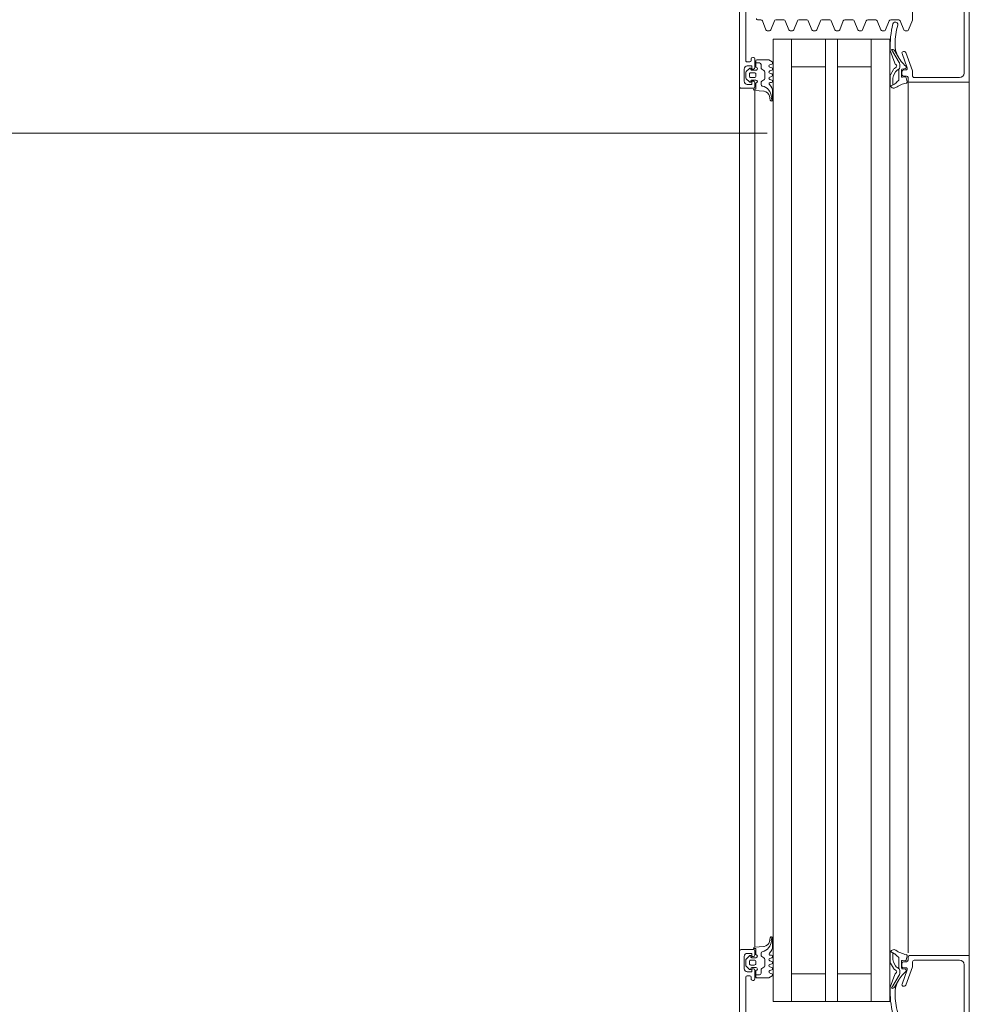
# Model space of a CAD drawing. Header units: centimetres. Extents: x -1737 to 22393, y -8842 to 3838.
# Tile 136 of 174: x 505 to 536, y 2897 to 2929. Entities that reach past the tile are written whole.
import ezdxf

# ---------------------------------------------------------------- set-up
doc = ezdxf.new("R2010")
doc.units = ezdxf.units.CM
for name, color, linetype, lineweight in [('A-DETL-GENF', 92, 'Continuous', 9), ('A-DOOR', 31, 'Continuous', 13), ('A-WALL-IDEN', 211, 'Continuous', 13)]:
    doc.layers.add(name, color=color, linetype=linetype, lineweight=lineweight)

# ---------------------------------------------------------------- blocks, each defined once
blk = doc.blocks.new('Schueco_FWS_ADS-75-SimplySmart_inw_Family-02 - FWS SI insert unit 90-2508000-3_piętro I __3_90 m_ - stan projektowany')
at = {"layer": 'A-DETL-GENF'}
for p, q in [((-76.25, 6.6), (76.25, 6.6)), ((34.9, 4.6), (59.763, 4.6)), ((55.25, 4), (34.9, 4)), ((55.25, 3.4), (34.9, 3.4)), ((55.25, 2.3), (34.9, 2.3)), ((55.25, 1.9), (34.9, 1.9)), ((55.25, 0.8), (34.9, 0.8)), ((55.25, 0.2), (34.9, 0.2)), ((55.25, -0.4), (34.9, -0.4)), ((75.35, -0.9), (-75.35, -0.9))]:
    blk.add_line(p, q, dxfattribs=at)
at = {"layer": 'A-DOOR'}
for p, q in [((31.05, 6.43), (28.74, 6.43)), ((31.35, 6.6), (36.7, 6.6)), ((60, 6.6), (54.5, 6.6)), ((60.15, 6.43), (62.46, 6.43)), ((31.2, 4.8), (31.2, 6.28)), ((60, 4.8), (60, 6.28)), ((28.43, 4.75), (29.31, 4.75)), ((29.329, 4.746), (29.639, 4.618)), ((29.67, 4.502), (29.67, 4.578)), ((30.383, 4.529), (30.982, 4.747)), ((30.883, 4.573), (30.417, 4.403)), ((30.851, 4.54), (30.878, 4.54)), ((30.908, 4.514), (30.921, 4.411)), ((30.95, 4.45), (30.95, 4.526)), ((30.999, 4.75), (31.15, 4.75)), ((31.15, 4.55), (31.15, 4.45)), ((31.191, 4.419), (31.18, 4.509)), ((31.3, 4.6), (31.2, 4.6)), ((31.204, 4.542), (31.343, 4.569)), ((31.3, 4.6), (36.7, 4.6)), ((59.996, 4.542), (59.857, 4.569)), ((59.9, 4.6), (60, 4.6)), ((60.009, 4.419), (60.02, 4.509)), ((60.201, 4.75), (60.05, 4.75)), ((60.05, 4.55), (60.05, 4.45)), ((60.817, 4.529), (60.218, 4.747)), ((60.25, 4.45), (60.25, 4.526)), ((60.292, 4.514), (60.279, 4.411)), ((60.317, 4.573), (60.783, 4.403)), ((60.349, 4.54), (60.322, 4.54)), ((29.32, 4.297), (29.32, 4.033)), ((29.639, 4.462), (29.351, 4.343)), ((30.712, 4.315), (30.283, 4.063)), ((30.314, 4.153), (30.553, 4.297)), ((30.35, 4.45), (30.35, 4.482)), ((30.86, 4.329), (30.762, 4.329)), ((30.9, 4.155), (30.86, 4.21)), ((30.95, 4.385), (31.161, 4.385)), ((31.1, 4.4), (31, 4.4)), ((31.134, 4.129), (31.016, 4.193)), ((60.249, 4.385), (60.039, 4.385)), ((60.066, 4.129), (60.184, 4.193)), ((60.1, 4.4), (60.2, 4.4)), ((60.3, 4.155), (60.34, 4.21)), ((60.34, 4.329), (60.437, 4.329)), ((60.488, 4.315), (60.917, 4.063)), ((60.886, 4.153), (60.647, 4.297)), ((60.85, 4.45), (60.85, 4.482)), ((29.351, 3.987), (29.639, 3.868)), ((30.73, 4.163), (30.316, 4.021)), ((31.106, 4.03), (30.939, 4.121)), ((31.428, 4.015), (31.163, 4.015)), ((31.44, 4.108), (31.216, 4.108)), ((31.41, 4.161), (31.484, 4.031)), ((59.79, 4.161), (59.716, 4.031)), ((59.76, 4.108), (59.984, 4.108)), ((59.772, 4.015), (60.037, 4.015)), ((60.094, 4.03), (60.261, 4.121)), ((60.47, 4.163), (60.884, 4.021)), ((29.32, 3.547), (29.32, 3.283)), ((29.639, 3.712), (29.351, 3.593)), ((29.67, 3.752), (29.67, 3.828)), ((29.351, 3.237), (29.639, 3.118)), ((36.7, 3.4), (29.95, 3.4)), ((54.5, 3.4), (61.35, 3.4)), ((59.896, 3.4), (54.5, 3.4)), ((29.639, 2.962), (29.351, 2.843)), ((29.67, 3.002), (29.67, 3.078)), ((29.32, 2.797), (29.32, 2.533)), ((29.351, 2.487), (29.639, 2.368)), ((29.67, 2.252), (29.67, 2.328)), ((29.32, 2.047), (29.32, 1.783)), ((29.639, 2.212), (29.351, 2.093)), ((29.351, 1.737), (29.639, 1.618)), ((29.32, 1.297), (29.32, 1.033)), ((29.639, 1.462), (29.351, 1.343)), ((29.67, 1.502), (29.67, 1.578)), ((29.351, 0.987), (29.639, 0.868)), ((29.639, 0.712), (29.351, 0.593)), ((29.67, 0.752), (29.67, 0.828)), ((36.7, 0.8), (29.95, 0.8)), ((54.5, 0.8), (61.35, 0.8)), ((29.32, 0.547), (29.32, 0.283)), ((29.351, 0.237), (29.639, 0.118)), ((29.67, 0.002), (29.67, 0.078)), ((30.759, 0.15), (30.781, 0.09)), ((30.859, 0.09), (30.881, 0.15)), ((30.959, 0.15), (30.981, 0.09)), ((31.059, 0.09), (31.081, 0.15)), ((31.159, 0.15), (31.181, 0.09)), ((31.259, 0.09), (31.281, 0.15)), ((31.36, 0.14), (31.36, 0.1)), ((31.659, 0.18), (31.926, 0.18)), ((31.934, 0.101), (31.808, 0.076)), ((31.924, 0.158), (31.951, 0.172)), ((59.276, 0.158), (59.249, 0.172)), ((59.266, 0.101), (59.392, 0.076)), ((59.541, 0.18), (59.274, 0.18)), ((59.84, 0.14), (59.84, 0.1)), ((59.941, 0.09), (59.919, 0.15)), ((60.041, 0.15), (60.019, 0.09)), ((60.141, 0.09), (60.119, 0.15)), ((60.241, 0.15), (60.219, 0.09)), ((60.341, 0.09), (60.319, 0.15)), ((60.441, 0.15), (60.419, 0.09)), ((29.32, -0.203), (29.32, -0.3)), ((29.639, -0.038), (29.351, -0.157)), ((30.722, -0.37), (30.722, -0.25)), ((30.772, -0.2), (30.883, -0.2)), ((30.926, -0.175), (30.967, -0.105)), ((31.01, -0.08), (31.234, -0.08)), ((31.277, -0.105), (31.318, -0.175)), ((31.361, -0.2), (31.426, -0.2)), ((31.647, -0.103), (31.62, -0.41)), ((59.553, -0.103), (59.58, -0.41)), ((59.839, -0.2), (59.774, -0.2)), ((59.923, -0.105), (59.882, -0.175)), ((60.19, -0.08), (59.966, -0.08)), ((60.273, -0.175), (60.233, -0.105)), ((60.428, -0.2), (60.317, -0.2)), ((60.478, -0.37), (60.478, -0.25)), ((30.54, -0.47), (30.54, -0.45)), ((30.59, -0.4), (30.87, -0.4)), ((30.64, -0.52), (30.59, -0.52)), ((30.86, -0.37), (30.65, -0.37)), ((30.69, -0.65), (30.69, -0.57)), ((31.003, -0.685), (30.899, -0.581)), ((30.92, -0.53), (30.93, -0.53)), ((30.96, -0.5), (30.96, -0.37)), ((31.04, -0.42), (31.04, -0.53)), ((31.15, -0.37), (31.09, -0.37)), ((31.09, -0.58), (31.15, -0.58)), ((31.2, -0.53), (31.2, -0.42)), ((31.341, -0.581), (31.237, -0.685)), ((31.28, -0.37), (31.28, -0.5)), ((31.31, -0.53), (31.32, -0.53)), ((31.37, -0.4), (31.5, -0.4)), ((31.55, -0.45), (31.55, -0.85)), ((31.622, -0.4), (36.7, -0.4)), ((59.578, -0.4), (54.5, -0.4)), ((59.65, -0.45), (59.65, -0.85)), ((59.83, -0.4), (59.7, -0.4)), ((59.859, -0.581), (59.963, -0.685)), ((59.89, -0.53), (59.88, -0.53)), ((59.92, -0.37), (59.92, -0.5)), ((60, -0.53), (60, -0.42)), ((60.05, -0.37), (60.11, -0.37)), ((60.11, -0.58), (60.05, -0.58)), ((60.16, -0.42), (60.16, -0.53)), ((60.197, -0.685), (60.301, -0.581)), ((60.24, -0.5), (60.24, -0.37)), ((60.28, -0.53), (60.27, -0.53)), ((60.61, -0.4), (60.33, -0.4)), ((60.34, -0.37), (60.55, -0.37)), ((60.51, -0.65), (60.51, -0.57)), ((60.56, -0.52), (60.61, -0.52)), ((60.66, -0.47), (60.66, -0.45)), ((31.5, -0.9), (19.7, -0.9)), ((28.64, -0.7), (30.64, -0.7)), ((30.92, -0.75), (31.32, -0.75)), ((31.202, -0.7), (31.038, -0.7)), ((31.5, -0.9), (36.7, -0.9)), ((59.7, -0.9), (54.5, -0.9)), ((59.7, -0.9), (68.3, -0.9)), ((60.28, -0.75), (59.88, -0.75)), ((59.998, -0.7), (60.162, -0.7)), ((62.56, -0.7), (60.56, -0.7))]:
    blk.add_line(p, q, dxfattribs=at)
at = {"layer": 'A-DOOR', "flags": 128}
for points in [[(28.5, 6.48), (28.4, 6.48), (28.4, 6.6), (31.35, 6.6), (31.35, 4.65)], [(62.7, 6.48), (62.8, 6.48), (62.8, 6.6), (59.85, 6.6), (59.85, 4.65)], [(30.961, 4.241), (30.923, 4.303), (31.259, 4.303)], [(60.239, 4.241), (60.277, 4.303), (59.941, 4.303)], [(36.7, 4), (29.95, 4), (29.95, 0.2), (36.7, 0.2)], [(54.5, 4), (61.35, 4), (61.35, 0.2), (54.5, 0.2)], [(30.85, 3.4), (30.85, 2.3), (29.95, 2.3), (36.7, 2.3)], [(60.45, 3.4), (60.45, 2.3), (61.35, 2.3), (54.5, 2.3)], [(30.85, 0.8), (30.85, 1.9), (29.95, 1.9), (36.7, 1.9)], [(60.45, 0.8), (60.45, 1.9), (61.35, 1.9), (54.5, 1.9)], [(30.62, -0.34), (30.62, 0.06), (30.685, 0.16)], [(60.58, -0.34), (60.58, 0.06), (60.515, 0.16)], [(30.92, -0.45), (30.92, -0.5), (30.82, -0.5), (30.82, -0.65)], [(31.42, -0.65), (31.42, -0.5), (31.32, -0.5), (31.32, -0.45)], [(31.58, -0.45), (31.58, -0.37), (31.38, -0.37)], [(59.62, -0.45), (59.62, -0.37), (59.82, -0.37)], [(59.78, -0.65), (59.78, -0.5), (59.88, -0.5), (59.88, -0.45)], [(60.28, -0.45), (60.28, -0.5), (60.38, -0.5), (60.38, -0.65)]]:
    blk.add_lwpolyline(points, dxfattribs=at)
at = {"layer": 'A-DOOR'}
for centre, radius, start, end in [((31.05, 6.28), 0.15, 0, 90), ((60.15, 6.28), 0.15, 90, 180), ((29.31, 4.7), 0.05, 67.5001, 90.0001), ((29.62, 4.572), 0.05, 7.1453, 67.5001), ((29.62, 4.508), 0.05, 292.5001, 352.8548), ((30.4, 4.482), 0.05, 110, 180), ((29.959, 5.282), 1.15, 297.1697, 319.1518), ((30.851, 4.51), 0.03, 90, 139.1518), ((30.878, 4.51), 0.03, 7.0564, 90), ((30.9, 4.526), 0.05, 0, 110), ((30.999, 4.7), 0.05, 90, 110), ((31.15, 4.8), 0.05, 270, 0), ((31.2, 4.55), 0.05, 90, 180), ((31.209, 4.513), 0.03, 100.9941, 188.118), ((31.3, 4.65), 0.05, 270, 0), ((31.349, 4.54), 0.03, 11.4268, 102.3565), ((32.31, 4.734), 0.95, 191.4268, 214.051), ((58.89, 4.734), 0.95, 325.949, 348.5732), ((59.85, 4.54), 0.03, 77.6435, 168.5732), ((59.9, 4.65), 0.05, 180, 270), ((59.99, 4.513), 0.03, 351.882, 79.0059), ((60.05, 4.8), 0.05, 180, 270), ((60, 4.55), 0.05, 0, 90), ((60.201, 4.7), 0.05, 70, 90), ((60.3, 4.526), 0.05, 70, 180), ((60.322, 4.51), 0.03, 90, 172.9436), ((60.349, 4.51), 0.03, 40.8482, 90), ((61.241, 5.282), 1.15, 220.8482, 242.8303), ((60.8, 4.482), 0.05, 0, 70), ((29.37, 4.297), 0.05, 112.5001, 180.0001), ((29.465, 4.184), 0.08, 74.699, 256.5296), ((30.182, 7.009), 2.834, 255.7856, 268.4777), ((30.128, 4.975), 0.8, 268.4714, 296.3861), ((30.4, 4.45), 0.05, 180, 290), ((30.762, 4.229), 0.1, 90, 120.3836), ((30.704, 4.239), 0.08, 289.0101, 333.0444), ((30.819, 4.18), 0.05, 36.3666, 153.0444), ((30.866, 4.253), 0.0764, 29.9329, 94.2645), ((30.95, 4.415), 0.03, 187.0564, 270), ((31, 4.45), 0.05, 180, 270), ((31.097, 4.342), 0.17, 216.4634, 241.4634), ((31.1, 4.45), 0.05, 270, 0), ((31.161, 4.415), 0.03, 270, 7.2077), ((31.259, 4.243), 0.06, 33.3021, 90), ((32.687, 5.398), 1.777, 219.1355, 223.7266), ((31.423, 4.135), 0.12, 271.9923, 34.051), ((59.776, 4.135), 0.12, 145.949, 268.0077), ((58.513, 5.398), 1.777, 316.2734, 320.8645), ((59.941, 4.243), 0.06, 90, 146.6979), ((60.039, 4.415), 0.03, 172.7923, 270), ((60.1, 4.45), 0.05, 180, 270), ((60.103, 4.342), 0.17, 298.5366, 323.5366), ((60.2, 4.45), 0.05, 270, 0), ((60.249, 4.415), 0.03, 270, 352.9436), ((60.334, 4.253), 0.0764, 85.7355, 150.0671), ((60.38, 4.18), 0.05, 26.9556, 143.6334), ((60.496, 4.239), 0.08, 206.9556, 250.9899), ((60.437, 4.229), 0.1, 59.6164, 90), ((61.072, 4.975), 0.8, 243.6139, 271.5286), ((60.8, 4.45), 0.05, 250, 0), ((61.018, 7.009), 2.834, 271.5223, 284.2144), ((29.37, 4.033), 0.05, 180.0001, 247.5001), ((30.183, 7.009), 2.994, 255.7723, 272.1183), ((29.62, 3.822), 0.05, 7.1453, 67.5001), ((30.353, 4.089), 0.075, 121.1063, 200.0149), ((30.29, 4.097), 0.08, 272.1106, 289.0101), ((30.997, 4.226), 0.12, 216.3666, 241.3666), ((31.163, 4.135), 0.12, 241.3666, 270.0039), ((31.216, 4.278), 0.17, 241.4634, 270.0728), ((31.375, 4.141), 0.04, 29.6254, 45.0361), ((59.825, 4.141), 0.04, 134.9639, 150.3746), ((59.984, 4.278), 0.17, 269.9272, 298.5366), ((60.037, 4.135), 0.12, 269.9961, 298.6334), ((60.203, 4.226), 0.12, 298.6334, 323.6334), ((60.91, 4.097), 0.08, 250.9899, 267.8894), ((60.847, 4.089), 0.075, 339.9851, 58.8937), ((61.017, 7.009), 2.994, 267.8817, 284.2277), ((29.37, 3.547), 0.05, 112.5001, 180.0001), ((29.62, 3.758), 0.05, 292.5001, 352.8548), ((29.37, 3.283), 0.05, 180.0001, 247.5001), ((29.62, 3.072), 0.05, 7.1453, 67.5001), ((29.62, 3.008), 0.05, 292.5001, 352.8548), ((29.37, 2.797), 0.05, 112.5001, 180.0001), ((29.37, 2.533), 0.05, 180.0001, 247.5001), ((29.62, 2.322), 0.05, 7.1453, 67.5001), ((29.62, 2.258), 0.05, 292.5001, 352.8548), ((29.37, 2.047), 0.05, 112.5001, 180.0001), ((29.37, 1.783), 0.05, 180.0001, 247.5001), ((29.62, 1.572), 0.05, 7.1453, 67.5001), ((29.37, 1.297), 0.05, 112.5001, 180.0001), ((29.62, 1.508), 0.05, 292.5001, 352.8548), ((29.37, 1.033), 0.05, 180.0001, 247.5001), ((29.62, 0.822), 0.05, 7.1453, 67.5001), ((29.62, 0.758), 0.05, 292.5001, 352.8548), ((29.37, 0.547), 0.05, 112.5001, 180.0001), ((29.37, 0.283), 0.05, 180.0001, 247.5001), ((29.62, 0.072), 0.05, 7.1453, 67.5001), ((29.62, 0.008), 0.05, 292.5001, 352.8548), ((30.72, 0.14), 0.04, 14.9995, 150.0003), ((30.82, 0.1), 0.04, 195.0002, 344.9998), ((30.92, 0.14), 0.04, 14.9996, 165.0004), ((31.02, 0.1), 0.04, 195.0002, 344.9998), ((31.12, 0.14), 0.04, 14.9996, 165.0004), ((31.22, 0.1), 0.04, 195.0002, 344.9998), ((31.32, 0.14), 0.04, 359.9998, 165.0003), ((31.4, 0.1), 0.04, 180, 319.6792), ((31.659, -0.12), 0.3, 89.9987, 139.6802), ((31.847, -0.244), 0.381, 91.8995, 167.3401), ((31.846, -0.12), 0.2, 101.0025, 174.9918), ((31.801, 0.478), 0.343, 275.6011, 291.0537), ((31.926, 0.14), 0.04, 281.0106, 90.0809), ((59.274, 0.14), 0.04, 89.9191, 258.9894), ((59.399, 0.478), 0.343, 248.9463, 264.3989), ((59.353, -0.244), 0.381, 12.6599, 88.1005), ((59.354, -0.12), 0.2, 5.0082, 78.9975), ((59.541, -0.12), 0.3, 40.3198, 90.0013), ((59.8, 0.1), 0.04, 220.3208, 0), ((59.88, 0.14), 0.04, 14.9997, 180.0002), ((59.98, 0.1), 0.04, 195.0002, 344.9998), ((60.08, 0.14), 0.04, 14.9996, 165.0004), ((60.18, 0.1), 0.04, 195.0002, 344.9998), ((60.28, 0.14), 0.04, 14.9996, 165.0004), ((60.38, 0.1), 0.04, 195.0002, 344.9998), ((60.48, 0.14), 0.04, 29.9997, 165.0005), ((29.27, -0.3), 0.05, 270.0001, 0.0001), ((29.37, -0.203), 0.05, 112.5001, 180.0001), ((30.772, -0.25), 0.05, 90, 180), ((30.91, -0.37), 0.05, 359.9994, 179.9994), ((30.883, -0.15), 0.05, 270, 330), ((31.01, -0.13), 0.05, 90, 150), ((31.234, -0.13), 0.05, 30, 90), ((31.33, -0.37), 0.05, 0, 180), ((31.361, -0.15), 0.05, 210, 270), ((31.426, -0.15), 0.05, 270, 347.8734), ((59.774, -0.15), 0.05, 192.1266, 270), ((59.87, -0.37), 0.05, 0, 180), ((59.839, -0.15), 0.05, 270, 330), ((59.966, -0.13), 0.05, 90, 150), ((60.19, -0.13), 0.05, 30, 90), ((60.29, -0.37), 0.05, 0.0006, 180.0006), ((60.317, -0.15), 0.05, 210, 270), ((60.428, -0.25), 0.05, 0, 90), ((30.59, -0.45), 0.05, 90, 180), ((30.59, -0.47), 0.05, 180, 270), ((30.65, -0.34), 0.03, 180, 270), ((30.64, -0.57), 0.05, 360, 90), ((30.87, -0.45), 0.05, 0, 90), ((30.92, -0.56), 0.03, 89.9999, 225.0019), ((30.93, -0.5), 0.03, 270, 0), ((31.09, -0.42), 0.05, 89.9989, 180.0011), ((31.09, -0.53), 0.05, 179.9979, 270.0021), ((31.15, -0.42), 0.05, 359.9989, 90.0011), ((31.15, -0.53), 0.05, 269.9979, 0.0021), ((31.31, -0.5), 0.03, 180, 270), ((31.37, -0.45), 0.05, 90, 180), ((31.32, -0.56), 0.03, 315.0034, 89.9945), ((31.5, -0.45), 0.05, 360, 90), ((31.58, -0.41), 0.04, 270.0001, 359.9994), ((59.62, -0.41), 0.04, 180.0006, 269.9999), ((59.7, -0.45), 0.05, 90, 180), ((59.83, -0.45), 0.05, 0, 90), ((59.88, -0.56), 0.03, 90.0055, 224.9966), ((59.89, -0.5), 0.03, 270, 0), ((60.05, -0.42), 0.05, 89.9989, 180.0011), ((60.05, -0.53), 0.05, 179.9979, 270.0021), ((60.11, -0.42), 0.05, 359.9989, 90.0011), ((60.11, -0.53), 0.05, 269.9979, 0.0021), ((60.27, -0.5), 0.03, 180, 270), ((60.33, -0.45), 0.05, 90, 180), ((60.28, -0.56), 0.03, 314.9981, 90.0001), ((60.56, -0.57), 0.05, 90, 180), ((60.55, -0.34), 0.03, 270, 360), ((60.61, -0.45), 0.05, 360, 90), ((60.61, -0.47), 0.05, 270, 360), ((30.64, -0.65), 0.05, 270, 360), ((30.92, -0.65), 0.1, 180, 270), ((31.038, -0.65), 0.05, 224.9723, 270), ((31.202, -0.65), 0.05, 270, 315.0202), ((31.32, -0.65), 0.1, 270, 360), ((31.5, -0.85), 0.05, 270, 0), ((59.7, -0.85), 0.05, 180, 270), ((59.88, -0.65), 0.1, 180, 270), ((59.998, -0.65), 0.05, 224.9798, 270), ((60.162, -0.65), 0.05, 270, 315.0277), ((60.28, -0.65), 0.1, 270, 0), ((60.56, -0.65), 0.05, 180, 270)]:
    blk.add_arc(centre, radius, start, end, dxfattribs=at)

msp = doc.modelspace()

# ---------------------------------------------------------------- linework, layer by layer
at = {"layer": 'A-WALL-IDEN'}
msp.add_line((529.777, 2925.568), (492.659, 2925.568), dxfattribs=at)

# ---------------------------------------------------------------- block references
at = {"layer": 'A-DOOR', "rotation": 270.0000000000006}
msp.add_blockref('Schueco_FWS_ADS-75-SimplySmart_inw_Family-02 - FWS SI insert unit 90-2508000-3_piętro I __3_90 m_ - stan projektowany', (529.777, 2958.576), dxfattribs=at)

doc.saveas('drawing.dxf')
